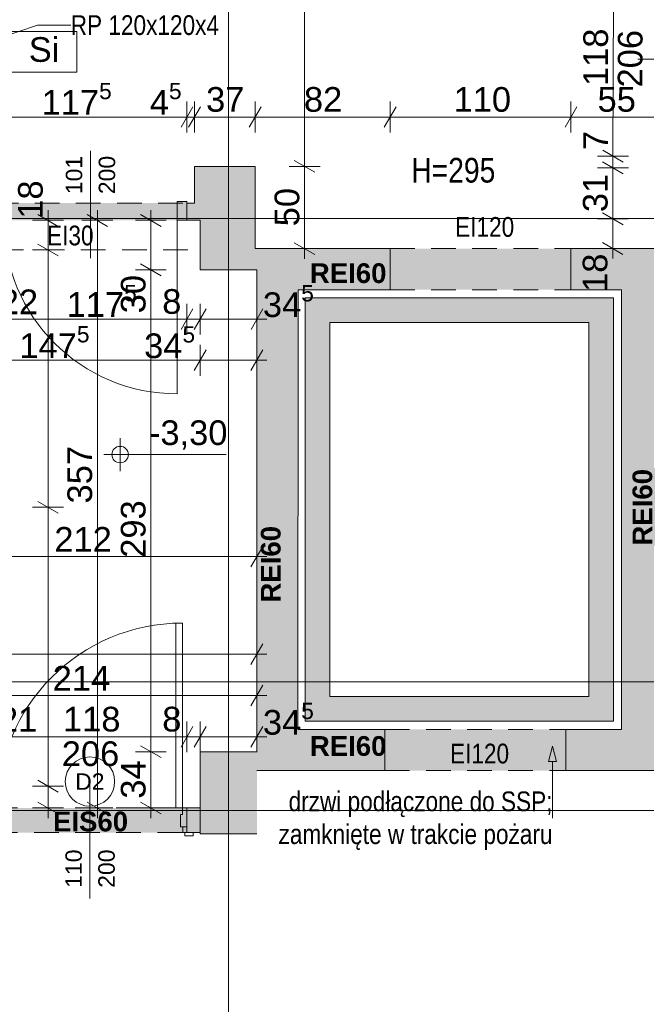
# Paper-space layout 'A-29 RZUT - PIĘTRO -1' of a CAD drawing. Header units: millimetres. Extents: x 0 to 950, y 0 to 750.
# Tile 4 of 24: x 190 to 266, y 138 to 258. Entities that reach past the tile are written whole.
import ezdxf
from ezdxf.xclip import XClip

# ---------------------------------------------------------------- set-up
doc = ezdxf.new("R2010")
doc.units = ezdxf.units.MM
doc.header["$MEASUREMENT"] = 0
doc.header["$XCLIPFRAME"] = 0
for name, pattern in [('ACAD_ISO03W100', [300, 120, -180]), ('DASHDOTX2', [1000, 500, -250, 0, -250]), ('Przer. długie kreski', [2.5, 1.5, -1]), ('PRZERYWANA_DU_A', [550, 350, -200])]:
    doc.linetypes.add(name, pattern=pattern)
for name, color, linetype, lineweight in [('A_linie przekroju_Nr_pióra__1', 7, 'Continuous', 20), ('A_winda_Nr_pióra__1', 7, 'Continuous', 20), ('A_wymiary_Nr_pióra__1', 7, 'Continuous', 20), ('A_wymiary_Nr_pióra__2', 8, 'Continuous', 13), ('A_ściany_Nr_pióra__1', 7, 'Continuous', 20), ('Drzwi Archicad_Nr_pióra__1', 7, 'Continuous', 20), ('Drzwi Archicad_Nr_pióra__3', 252, 'Continuous', 13), ('Znaczniki drzwi Archicada_Nr_pióra__3', 252, 'Continuous', 13)]:
    doc.layers.add(name, color=color, linetype=linetype, lineweight=lineweight)
for name, color, linetype, lineweight, true_color in [('A_opis ścian_Nr_pióra__19', 7, 'Continuous', 5, 0x191919), ('A_opis_Nr_pióra__10', 7, 'Continuous', 13, 0x4b4b4b), ('A_opis_Nr_pióra__255', 7, 'Continuous', 15, 0x242424), ('A_opis_Nr_pióra__8', 7, 'Continuous', 13, 0x4c4c4c), ('A_osie_Nr_pióra__16', 7, 'Continuous', 5, 0x0f0f0f), ('A_ppoż proj_Nr_pióra__8', 7, 'Continuous', 13, 0x4c4c4c), ('A_ppoż_Nr_pióra__8', 7, 'Continuous', 13, 0x4c4c4c), ('A_wymiary_Nr_pióra__4', 7, 'Continuous', 18, 0x4b4b4b), ('A_wymiary_Nr_pióra__7', 7, 'Continuous', 18, 0x171717), ('A_ściany_Nr_pióra__10', 7, 'Continuous', 13, 0x4b4b4b)]:
    doc.layers.add(name, color=color, linetype=linetype, lineweight=lineweight, true_color=true_color)
for name, color, linetype in [('A_ppoż', 7, 'Continuous'), ('A_ppoż proj', 7, 'Continuous'), ('A_winda', 7, 'Continuous'), ('A_ściany', 7, 'Continuous'), ('Drzwi Archicad', 7, 'Continuous')]:
    doc.layers.add(name, color=color, linetype=linetype)
doc.styles.add('STYL_AUTOMATYCZNY_1', font='arial.ttf')
doc.styles.add('STYL_AUTOMATYCZNY_2', font='ARIALN.TTF')
doc.styles.add('STYL_AUTOMATYCZNY_3', font='arial.ttf')
doc.styles.add('STYL_AUTOMATYCZNY_4', font='arial.ttf')
doc.styles.add('STYL_AUTOMATYCZNY_5', font='arial.ttf')

# ---------------------------------------------------------------- blocks, each defined once
blk = doc.blocks.new('Rysunek_1_1', base_point=(-3203.21, -656.72))
at = {"layer": 'A_ppoż', "linetype": 'Continuous', "lineweight": 0, "true_color": 0x0b0b0b}
for points in [[(186.83, 235.29), (186.83, 233.19), (210.33, 233.19), (210.33, 235.29)], [(235.03, 224.75), (257.03, 224.75), (257.03, 229.75), (235.03, 229.75)], [(234.41, 171.29), (234.41, 166.29), (256.41, 166.29), (256.41, 171.29)]]:
    blk.add_hatch(color=28, dxfattribs=at).paths.add_polyline_path(points)
at = {"layer": 'A_ppoż proj', "linetype": 'Continuous', "lineweight": 0, "true_color": 0x121212}
blk.add_hatch(color=250, dxfattribs=at).paths.add_polyline_path([(186.73, 161.74), (186.73, 158.74), (210.33, 158.74), (210.33, 161.74)])
at = {"layer": 'A_winda', "linetype": 'Continuous', "lineweight": 0, "true_color": 0xfdfdfd}
h = blk.add_hatch(color=7, dxfattribs=at)
h.paths.add_polyline_path([(224.69, 223.75), (224.69, 172.29), (262.19, 172.29), (262.19, 223.75)])
h.paths.add_polyline_path([(259.19, 220.75), (259.19, 175.29), (227.69, 175.29), (227.69, 220.75)], flags=0)
at = {"layer": 'A_ściany', "linetype": 'Continuous', "lineweight": 0, "true_color": 0x000000}
for points in [[(211.23, 233.19), (211.93, 233.19), (211.93, 227.18), (218.84, 227.18), (218.84, 223.11), (223.84, 223.11), (223.84, 224.75), (224.81, 224.75), (224.81, 229.75), (218.63, 229.75), (218.63, 239.75), (211.23, 239.75)], [(210.33, 235.29), (210.33, 233.19), (211.23, 233.19), (211.23, 235.29)], [(224.81, 229.75), (224.81, 224.75), (235.03, 224.75), (235.03, 229.75)], [(273.27, 229.75), (257.03, 229.75), (257.03, 224.75), (276.13, 224.75)], [(263.19, 224.75), (263.19, 171.29), (268.19, 166.29), (268.19, 224.75)], [(218.84, 223.11), (218.83, 166.29), (223.83, 171.29), (223.84, 223.11)], [(218.83, 166.29), (234.41, 166.29), (234.41, 171.29), (223.83, 171.29)], [(256.41, 166.29), (268.19, 166.29), (263.19, 171.29), (256.41, 171.29)], [(218.83, 168.58), (211.93, 168.58), (211.93, 158.58), (218.83, 158.58)], [(211.93, 161.74), (210.33, 161.74), (210.33, 158.74), (211.93, 158.74)]]:
    blk.add_hatch(color=18, dxfattribs=at).paths.add_polyline_path(points)
at = {"layer": 'Drzwi Archicad', "linetype": 'Continuous', "lineweight": 0, "true_color": 0xfdfdfd}
blk.add_hatch(color=7, dxfattribs=at).paths.add_polyline_path([(210.33, 233.19), (210.33, 235.49), (209.13, 235.49), (209.13, 233.19)])
at = {"layer": 'A_linie przekroju_Nr_pióra__1', "color": 7, "linetype": 'ACAD_ISO03W100', "lineweight": 20, "ltscale": 2}
blk.add_line((73.24, 177.09), (535.17, 177.09), dxfattribs=at)
at = {"layer": 'A_opis ścian_Nr_pióra__19', "color": 250, "linetype": 'Continuous', "lineweight": 5, "ltscale": 2, "true_color": 0x191919}
for p, q in [((196.95, 256.14), (188.95, 256.14)), ((196.95, 251.19), (196.95, 256.14)), ((188.95, 251.19), (196.95, 251.19))]:
    blk.add_line(p, q, dxfattribs=at)
at = {"layer": 'A_opis_Nr_pióra__255', "color": 250, "linetype": 'Continuous', "lineweight": 15, "ltscale": 2, "true_color": 0x242424}
for p, q in [((179.78, 252.74), (192.17, 256.91)), ((192.17, 256.91), (196.19, 256.91)), ((254.78, 169.25), (254.28, 167.39)), ((254.78, 169.25), (255.28, 167.39)), ((255.28, 167.39), (254.28, 167.39)), ((254.78, 167.39), (254.78, 160.51))]:
    blk.add_line(p, q, dxfattribs=at)
at = {"layer": 'A_osie_Nr_pióra__16', "color": 250, "linetype": 'DASHDOTX2', "lineweight": 5, "ltscale": 2, "true_color": 0x0f0f0f}
for p, q in [((215.38, 365.07), (215.38, 101.43)), ((535.17, 233.43), (86.77, 233.43)), ((535.17, 161.43), (86.77, 161.43))]:
    blk.add_line(p, q, dxfattribs=at)
at = {"layer": 'A_winda_Nr_pióra__1', "color": 7, "linetype": 'PRZERYWANA_DU_A', "lineweight": 20, "ltscale": 2, "flags": 128}
for points in [[(224.69, 223.75), (262.19, 223.75), (262.19, 172.29), (224.69, 172.29)], [(259.19, 220.75), (259.19, 175.29), (227.69, 175.29), (227.69, 220.75)]]:
    blk.add_lwpolyline(points, close=True, dxfattribs=at)
at = {"layer": 'A_wymiary_Nr_pióra__1', "color": 7, "linetype": 'Continuous', "lineweight": 20, "ltscale": 2}
for p, q in [((211.06, 247), (209.61, 244.5)), ((211.96, 247), (210.51, 244.5)), ((219.36, 247), (217.91, 244.5)), ((235.76, 247), (234.31, 244.5)), ((257.76, 247), (256.31, 244.5)), ((263.38, 240.26), (260.89, 241.71)), ((223.38, 240.47), (225.88, 239.03)), ((263.38, 238.85), (260.88, 240.3)), ((194.68, 232.46), (192.18, 233.91)), ((200.68, 232.46), (198.18, 233.91)), ((207.18, 232.46), (204.68, 233.91)), ((263.36, 232.64), (260.87, 234.09)), ((192.18, 230.31), (194.68, 228.86)), ((223.38, 230.47), (225.88, 229.03)), ((260.86, 230.5), (263.35, 229.05)), ((204.68, 227.9), (207.18, 226.46)), ((211.06, 222.43), (209.61, 219.93)), ((212.66, 222.43), (211.21, 219.93)), ((218.12, 219.93), (219.56, 222.43)), ((212.66, 217.43), (211.21, 214.93)), ((218.11, 214.93), (219.56, 217.43)), ((192.18, 199.02), (194.68, 197.58)), ((218.11, 191.05), (219.56, 193.55)), ((218.11, 179.19), (219.56, 181.69)), ((218.11, 174.17), (219.56, 176.67)), ((211.06, 171.65), (209.61, 169.15)), ((212.66, 171.65), (211.21, 169.15)), ((218.11, 169.15), (219.56, 171.65)), ((204.68, 169.3), (207.18, 167.86)), ((192.18, 165.12), (194.68, 163.68)), ((192.18, 162.46), (194.68, 161.02)), ((198.18, 162.46), (200.68, 161.02)), ((204.68, 162.46), (207.18, 161.02))]:
    blk.add_line(p, q, dxfattribs=at)
at = {"layer": 'A_wymiary_Nr_pióra__2', "color": 8, "linetype": 'Continuous', "lineweight": 13, "ltscale": 2}
for p, q in [((224.63, 239.75), (224.63, 295.75)), ((262.2, 264.58), (262.14, 240.98)), ((210.33, 243.87), (210.33, 247.62)), ((211.23, 243.87), (211.23, 247.62)), ((218.63, 243.87), (218.63, 247.62)), ((235.03, 243.87), (235.03, 247.62)), ((257.03, 243.87), (257.03, 247.62)), ((186.83, 245.75), (210.33, 245.75)), ((210.33, 245.75), (211.23, 245.75)), ((211.23, 245.75), (218.63, 245.75)), ((218.63, 245.75), (235.03, 245.75)), ((235.03, 245.75), (257.03, 245.75)), ((257.03, 245.75), (268.07, 245.75)), ((260.26, 240.99), (264.01, 240.98)), ((262.14, 240.98), (262.13, 239.57)), ((226.51, 239.75), (222.76, 239.75)), ((224.63, 229.75), (224.63, 239.75)), ((260.26, 239.58), (264.01, 239.57)), ((262.13, 239.57), (262.12, 233.36)), ((193.43, 233.19), (193.43, 234.41)), ((199.43, 233.19), (199.43, 234.41)), ((205.93, 233.19), (205.93, 234.41)), ((195.31, 233.19), (191.56, 233.19)), ((193.43, 229.59), (193.43, 233.19)), ((201.31, 233.19), (197.56, 233.19)), ((199.43, 161.74), (199.43, 233.19)), ((207.81, 233.19), (204.06, 233.19)), ((205.93, 227.18), (205.93, 233.19)), ((260.24, 233.37), (263.99, 233.36)), ((262.12, 233.36), (262.11, 229.78)), ((195.31, 229.59), (191.56, 229.59)), ((193.43, 198.3), (193.43, 229.59)), ((226.51, 229.75), (222.76, 229.75)), ((224.63, 228.52), (224.63, 229.75)), ((260.23, 229.78), (263.98, 229.77)), ((262.11, 229.78), (262.1, 228.55)), ((207.81, 227.18), (204.06, 227.18)), ((205.93, 168.58), (205.93, 227.18)), ((210.33, 219.3), (210.33, 223.05)), ((211.93, 219.3), (211.93, 223.05)), ((218.84, 219.3), (218.84, 223.05)), ((186.83, 221.18), (210.33, 221.18)), ((210.33, 221.18), (211.93, 221.18)), ((211.93, 221.18), (218.84, 221.18)), ((218.84, 221.18), (220.06, 221.18)), ((211.93, 214.3), (211.93, 218.05)), ((218.84, 214.3), (218.84, 218.05)), ((182.43, 216.18), (211.93, 216.18)), ((211.93, 216.18), (218.84, 216.18)), ((218.84, 216.18), (220.06, 216.18)), ((195.31, 198.3), (191.56, 198.3)), ((193.43, 164.4), (193.43, 198.3)), ((218.84, 190.42), (218.84, 194.17)), ((176.43, 192.3), (218.84, 192.3)), ((218.84, 192.3), (220.06, 192.3)), ((218.84, 178.57), (218.84, 182.32)), ((88.73, 180.44), (218.84, 180.44)), ((218.84, 180.44), (220.06, 180.44)), ((218.84, 173.55), (218.84, 177.3)), ((176.03, 175.42), (218.84, 175.42)), ((218.84, 175.42), (220.06, 175.42)), ((210.33, 168.52), (210.33, 172.27)), ((211.93, 168.52), (211.93, 172.27)), ((218.84, 168.52), (218.84, 172.27)), ((186.73, 170.4), (210.33, 170.4)), ((210.33, 170.4), (211.93, 170.4)), ((211.93, 170.4), (218.84, 170.4)), ((218.84, 170.4), (220.06, 170.4)), ((207.81, 168.58), (204.06, 168.58)), ((205.93, 161.74), (205.93, 168.58)), ((195.31, 164.4), (191.56, 164.4)), ((193.43, 161.74), (193.43, 164.4)), ((195.31, 161.74), (191.56, 161.74)), ((193.43, 160.52), (193.43, 161.74)), ((201.31, 161.74), (197.56, 161.74)), ((199.43, 160.52), (199.43, 161.74)), ((207.81, 161.74), (204.06, 161.74)), ((205.93, 160.52), (205.93, 161.74))]:
    blk.add_line(p, q, dxfattribs=at)
at = {"layer": 'A_wymiary_Nr_pióra__7', "color": 250, "linetype": 'Continuous', "lineweight": 18, "ltscale": 2, "true_color": 0x171717}
for p, q in [((202.2, 202.71), (202.2, 206.71)), ((200.2, 204.71), (215.08, 204.71))]:
    blk.add_line(p, q, dxfattribs=at)
blk.add_circle((202.2, 204.71), 1, dxfattribs=at)
at = {"layer": 'A_ściany_Nr_pióra__1', "color": 7, "linetype": 'Continuous', "lineweight": 20, "ltscale": 2}
for p, q in [((210.33, 235.29), (211.07, 235.29)), ((210.33, 233.19), (210.33, 235.29)), ((210.33, 233.19), (211.27, 233.19)), ((235.03, 229.75), (235.03, 224.75)), ((257.03, 229.75), (257.03, 224.75)), ((210.33, 161.74), (210.33, 159.44)), ((210.33, 159.44), (210.33, 158.74)), ((210.33, 158.74), (211.07, 158.74))]:
    blk.add_line(p, q, dxfattribs=at)
at = {"layer": 'A_ściany_Nr_pióra__1', "color": 7, "linetype": 'Continuous', "lineweight": 20, "ltscale": 2, "flags": 128}
for points in [[(218.63, 239.75), (211.23, 239.75)], [(211.23, 239.75), (211.23, 235.29)], [(218.63, 229.75), (218.63, 239.75)], [(211.23, 235.29), (210.33, 235.29)], [(210.33, 233.19), (211.23, 233.19)], [(211.23, 233.19), (211.93, 233.19)], [(211.93, 233.19), (211.93, 227.18)], [(224.81, 229.75), (218.63, 229.75)], [(235.03, 229.75), (224.81, 229.75)], [(273.27, 229.75), (257.03, 229.75)], [(211.93, 227.18), (218.84, 227.18)], [(218.84, 227.18), (218.84, 223.11)], [(223.84, 223.11), (223.84, 224.75)], [(223.84, 224.75), (224.81, 224.75)], [(224.81, 224.75), (235.03, 224.75)], [(257.03, 224.75), (263.19, 224.75)], [(263.19, 224.75), (263.19, 171.29)], [(218.84, 223.11), (218.83, 168.58)], [(223.83, 171.29), (223.84, 223.11)], [(234.41, 171.29), (223.83, 171.29)], [(234.41, 166.29), (234.41, 171.29)], [(263.19, 171.29), (256.41, 171.29)], [(256.41, 171.29), (256.41, 166.29)], [(218.83, 168.58), (211.93, 168.58)], [(211.93, 168.58), (211.93, 158.58)], [(218.83, 166.29), (234.41, 166.29)], [(256.41, 166.29), (268.19, 166.29)], [(211.93, 161.74), (210.33, 161.74)], [(211.93, 158.74), (211.93, 161.74)], [(210.33, 158.74), (211.93, 158.74)], [(211.93, 158.58), (218.83, 158.58)]]:
    blk.add_lwpolyline(points, dxfattribs=at)
at = {"layer": 'A_ściany_Nr_pióra__10', "color": 251, "linetype": 'Przer. długie kreski', "lineweight": 13, "ltscale": 2, "true_color": 0x4b4b4b}
for p, q in [((186.83, 235.29), (210.33, 235.29)), ((182.43, 229.59), (211.93, 229.59)), ((235.03, 229.75), (257.03, 229.75)), ((235.03, 224.75), (257.03, 224.75)), ((234.41, 171.29), (256.41, 171.29)), ((234.41, 166.29), (256.41, 166.29))]:
    blk.add_line(p, q, dxfattribs=at)
at = {"layer": 'Drzwi Archicad_Nr_pióra__1', "color": 7, "linetype": 'Continuous', "lineweight": 20, "ltscale": 2}
for p, q in [((209.13, 233.19), (209.13, 235.49)), ((209.13, 235.49), (210.33, 235.49)), ((210.33, 235.49), (210.33, 233.19)), ((210.33, 233.19), (210.33, 235.29)), ((210.33, 233.19), (210.33, 235.29)), ((210.33, 235.29), (211.07, 235.29)), ((210.33, 235.29), (211.07, 235.29)), ((210.33, 233.19), (209.13, 233.19)), ((209.13, 233.19), (209.13, 212.09)), ((210.33, 233.19), (211.27, 233.19)), ((210.33, 233.19), (211.27, 233.19)), ((235.03, 229.75), (235.03, 224.75)), ((257.03, 229.75), (257.03, 224.75))]:
    blk.add_line(p, q, dxfattribs=at)
blk.add_arc((209.13, 233.19), 21.1, 180, 270, dxfattribs=at)
at = {"layer": 'Drzwi Archicad_Nr_pióra__3', "color": 252, "linetype": 'Continuous', "lineweight": 13, "ltscale": 2}
for p, q in [((208.97, 161.74), (208.97, 184.22)), ((208.97, 184.22), (209.77, 184.22)), ((209.77, 184.22), (209.77, 161.74)), ((209.77, 161.74), (208.97, 161.74)), ((210.33, 161.74), (209.77, 161.74)), ((209.77, 161.74), (209.77, 160.94)), ((210.33, 159.44), (210.33, 161.74)), ((210.33, 161.74), (210.33, 159.44)), ((210.33, 161.74), (210.33, 159.44)), ((209.77, 160.94), (209.53, 160.94)), ((209.53, 160.94), (209.53, 159.44)), ((209.53, 159.44), (210.33, 159.44)), ((209.83, 158.74), (209.83, 159.44)), ((209.83, 159.44), (210.33, 159.44)), ((210.33, 159.44), (210.33, 158.74)), ((210.33, 159.44), (210.33, 158.74)), ((210.33, 159.44), (210.33, 158.74)), ((210.33, 158.74), (209.83, 158.74)), ((210.07, 158.74), (211.07, 158.74)), ((210.07, 158.36), (210.07, 158.74)), ((211.07, 158.36), (210.07, 158.36)), ((210.33, 158.74), (211.07, 158.74)), ((210.33, 158.74), (211.07, 158.74)), ((211.07, 158.74), (211.07, 158.36))]:
    blk.add_line(p, q, dxfattribs=at)
at = {"layer": 'Drzwi Archicad_Nr_pióra__3', "color": 252, "linetype": 'Przer. długie kreski', "lineweight": 13, "ltscale": 2}
for p, q in [((186.73, 161.74), (210.33, 161.74)), ((186.73, 158.74), (210.33, 158.74))]:
    blk.add_line(p, q, dxfattribs=at)
at = {"layer": 'Drzwi Archicad_Nr_pióra__3', "color": 252, "linetype": 'Continuous', "lineweight": 13, "ltscale": 2}
blk.add_arc((209.77, 161.74), 22.48, 90, 180, dxfattribs=at)
at = {"layer": 'Znaczniki drzwi Archicada_Nr_pióra__3', "color": 252, "linetype": 'Continuous', "lineweight": 13, "ltscale": 2}
for p, q in [((279.37, 252.74), (265.16, 252.78)), ((198.58, 228.57), (198.58, 241.62)), ((198.53, 164.95), (198.53, 150.74))]:
    blk.add_line(p, q, dxfattribs=at)
at = {"layer": 'Znaczniki drzwi Archicada_Nr_pióra__3', "color": 252, "linetype": 'Continuous', "lineweight": 13, "ltscale": 2, "flags": 128}
blk.add_lwpolyline([(201.53, 164.95, 1), (195.53, 164.95, 1)], format="xyb", close=True, dxfattribs=at)
at = {"layer": 'A_opis ścian_Nr_pióra__19', "color": 250, "linetype": 'Continuous', "lineweight": 5, "true_color": 0x191919, "insert": (192.95, 255.46), "char_height": 3, "attachment_point": 2, "style": 'STYL_AUTOMATYCZNY_1'}
blk.add_mtext('\\A1;{\\pqc;\\fArial|b0|i0|c238|p0;\\W1.000000;Si}', dxfattribs=at)
at = {"layer": 'A_opis_Nr_pióra__10', "color": 251, "linetype": 'Continuous', "lineweight": 13, "true_color": 0x4b4b4b, "insert": (196.19, 256.91), "char_height": 2.4, "attachment_point": 4, "style": 'STYL_AUTOMATYCZNY_2'}
blk.add_mtext('\\A1;{\\pql;\\fArial Narrow|b0|i0|c238|p0;\\W1.000000;RP 120x120x4}', dxfattribs=at)
at = {"layer": 'A_opis_Nr_pióra__8', "color": 251, "linetype": 'Continuous', "lineweight": 13, "true_color": 0x4c4c4c, "insert": (254.78, 160.19), "char_height": 2.4, "attachment_point": 6, "line_spacing_factor": 0.9967, "style": 'STYL_AUTOMATYCZNY_2'}
blk.add_mtext('\\A1;{\\pqr;\\fArial Narrow|b0|i0|c238|p0;\\W1.000000;drzwi podłączone do SSP;\\P\\pqr;\\fArial Narrow|b0|i0|c238|p0;\\W1.000000;zamknięte w trakcie pożaru}', dxfattribs=at)
at = {"layer": 'A_ppoż proj_Nr_pióra__8', "color": 251, "linetype": 'Continuous', "lineweight": 13, "true_color": 0x4c4c4c, "char_height": 2.4, "attachment_point": 5, "style": 'STYL_AUTOMATYCZNY_3'}
for s, insert in [('\\A1;{\\pqc;\\fArial|b1|i0|c238|p0;\\W1.000000;REI60}', (229.93, 226.75)), ('\\A1;{\\pqc;\\fArial|b1|i0|c238|p0;\\W1.000000;REI60}', (229.93, 169.26)), ('\\A1;{\\pqc;\\fArial|b1|i0|c238|p0;\\W1.000000;EIS60}', (198.6, 160.08))]:
    blk.add_mtext(s, dxfattribs=dict(at, insert=insert))
at = {"layer": 'A_ppoż proj_Nr_pióra__8', "color": 251, "linetype": 'Continuous', "lineweight": 13, "true_color": 0x4c4c4c, "char_height": 2.4, "attachment_point": 5, "rotation": 90, "style": 'STYL_AUTOMATYCZNY_3'}
for insert in [(265.73, 198.3), (220.53, 191.37)]:
    blk.add_mtext('\\A1;{\\pqc;\\fArial|b1|i0|c238|p0;\\W1.000000;REI60}', dxfattribs=dict(at, insert=insert))
at = {"layer": 'A_ppoż_Nr_pióra__8', "color": 251, "linetype": 'Continuous', "lineweight": 13, "true_color": 0x4c4c4c, "char_height": 2.4, "attachment_point": 5, "style": 'STYL_AUTOMATYCZNY_2'}
for s, insert in [('\\A1;{\\pqc;\\fArial Narrow|b0|i0|c238|p0;\\W1.000000;EI120}', (246.53, 232.37)), ('\\A1;{\\pqc;\\fArial Narrow|b0|i0|c238|p0;\\W1.000000;EI30}', (196.14, 231.33)), ('\\A1;{\\pqc;\\fArial Narrow|b0|i0|c238|p0;\\W1.000000;EI120}', (245.91, 168.34))]:
    blk.add_mtext(s, dxfattribs=dict(at, insert=insert))
at = {"layer": 'A_wymiary_Nr_pióra__1', "color": 7, "linetype": 'Continuous', "lineweight": 20, "char_height": 3, "attachment_point": 7, "style": 'STYL_AUTOMATYCZNY_1'}
for s, insert in [('\\A1;{\\pql;\\fArial|b0|i0|c238|p0;\\W1.000000;117\\fArial|b0|i0|c238|p0;\\W1.000000;\\A1{\\H.66x;\\S5^  ;}}', (192.65, 245.15)), ('\\A1;{\\pql;\\fArial|b0|i0|c238|p0;\\W1.000000;4\\fArial|b0|i0|c238|p0;\\W1.000000;\\A1{\\H.66x;\\S5^  ;}}', (205.81, 245.15)), ('\\A1;{\\pql;\\fArial|b0|i0|c238|p0;\\W1.000000;117\\fArial|b0|i0|c238|p0;\\W1.000000;\\A1{\\H.66x;\\S5^  ;}}', (195.69, 220.58)), ('\\A1;{\\pql;\\fArial|b0|i0|c238|p0;\\W1.000000;34\\fArial|b0|i0|c238|p0;\\W1.000000;\\A1{\\H.66x;\\S5^  ;}}', (219.56, 220.56)), ('\\A1;{\\pql;\\fArial|b0|i0|c238|p0;\\W1.000000;147\\fArial|b0|i0|c238|p0;\\W1.000000;\\A1{\\H.66x;\\S5^  ;}}', (189.95, 215.58)), ('\\A1;{\\pql;\\fArial|b0|i0|c238|p0;\\W1.000000;34\\fArial|b0|i0|c238|p0;\\W1.000000;\\A1{\\H.66x;\\S5^  ;}}', (205.12, 215.56)), ('\\A1;{\\pql;\\fArial|b0|i0|c238|p0;\\W1.000000;34\\fArial|b0|i0|c238|p0;\\W1.000000;\\A1{\\H.66x;\\S5^  ;}}', (219.56, 169.78))]:
    blk.add_mtext(s, dxfattribs=dict(at, insert=insert))
at = {"layer": 'A_wymiary_Nr_pióra__1', "color": 7, "linetype": 'Continuous', "lineweight": 20, "char_height": 3, "attachment_point": 7, "style": 'STYL_AUTOMATYCZNY_5'}
for s, insert, width, rotation in [('\\A1;{\\pql;\\fArial|b0|i0|c238|p0;\\W1.000000;118}', (261.56, 249.51), 6.5592, 89.8509), ('\\A1;{\\pql;\\fArial|b0|i0|c238|p0;\\W1.000000;206}', (265.76, 249.34), 6.8645, 89.8509), ('\\A1;{\\pql;\\fArial|b0|i0|c238|p0;\\W1.000000;7}', (261.54, 241.71), 2.2882, 89.8509), ('\\A1;{\\pql;\\fArial|b0|i0|c238|p0;\\W1.000000;31}', (261.52, 234.18), 4.5763, 89.8509), ('\\A1;{\\pql;\\fArial|b0|i0|c238|p0;\\W1.000000;18}', (192.83, 233.38), 4.5763, 90), ('\\A1;{\\pql;\\fArial|b0|i0|c238|p0;\\W1.000000;50}', (224.03, 232.46), 4.5763, 90), ('\\A1;{\\pql;\\fArial|b0|i0|c238|p0;\\W1.000000;18}', (261.49, 224.48), 4.5763, 89.8509), ('\\A1;{\\pql;\\fArial|b0|i0|c238|p0;\\W1.000000;30}', (205.33, 221.88), 4.5763, 90), ('\\A1;{\\pql;\\fArial|b0|i0|c238|p0;\\W1.000000;357}', (198.83, 198.76), 6.8645, 90), ('\\A1;{\\pql;\\fArial|b0|i0|c238|p0;\\W1.000000;293}', (205.33, 192.16), 6.8645, 90), ('\\A1;{\\pql;\\fArial|b0|i0|c238|p0;\\W1.000000;34}', (205.33, 162.87), 4.5763, 90)]:
    blk.add_mtext(s, dxfattribs=dict(at, insert=insert, width=width, rotation=rotation))
for s, insert, width in [('\\A1;{\\pql;\\fArial|b0|i0|c238|p0;\\W1.000000;37}', (212.65, 246.35), 4.5763), ('\\A1;{\\pql;\\fArial|b0|i0|c238|p0;\\W1.000000;82}', (224.55, 246.35), 4.5763), ('\\A1;{\\pql;\\fArial|b0|i0|c238|p0;\\W1.000000;110}', (242.75, 246.35), 6.5592), ('\\A1;{\\pql;\\fArial|b0|i0|c238|p0;\\W1.000000;55}', (260.26, 246.35), 4.5763), ('\\A1;{\\pql;\\fArial|b0|i0|c238|p0;\\W1.000000;22}', (187.56, 221.78), 4.5763), ('\\A1;{\\pql;\\fArial|b0|i0|c238|p0;\\W1.000000;8}', (207.32, 221.78), 2.2882), ('\\A1;{\\pql;\\fArial|b0|i0|c238|p0;\\W1.000000;-3,30}', (205.7, 205.31), 9.3777), ('\\A1;{\\pql;\\fArial|b0|i0|c238|p0;\\W1.000000;212}', (194.2, 192.9), 6.8645), ('\\A1;{\\pql;\\fArial|b0|i0|c238|p0;\\W1.000000;214}', (194, 176.02), 6.8645), ('\\A1;{\\pql;\\fArial|b0|i0|c238|p0;\\W1.000000;21}', (187.46, 171), 4.5763), ('\\A1;{\\pql;\\fArial|b0|i0|c238|p0;\\W1.000000;118}', (195.25, 171), 6.5592), ('\\A1;{\\pql;\\fArial|b0|i0|c238|p0;\\W1.000000;8}', (207.32, 171), 2.2882), ('\\A1;{\\pql;\\fArial|b0|i0|c238|p0;\\W1.000000;206}', (195.1, 166.8), 6.8645)]:
    blk.add_mtext(s, dxfattribs=dict(at, insert=insert, width=width))
at = {"layer": 'A_wymiary_Nr_pióra__4', "color": 251, "linetype": 'Continuous', "lineweight": 18, "true_color": 0x4b4b4b, "insert": (242.72, 239.26), "char_height": 3, "attachment_point": 5, "style": 'STYL_AUTOMATYCZNY_2'}
blk.add_mtext('\\A1;{\\pqc;\\fArial Narrow|b0|i0|c238|p0;\\W1.000000;H=295}', dxfattribs=at)
at = {"layer": 'Znaczniki drzwi Archicada_Nr_pióra__3', "color": 252, "linetype": 'Continuous', "lineweight": 13, "char_height": 2, "attachment_point": 7, "rotation": 90}
for s, insert, style in [('\\A1;{\\pql;\\pt2;\\fArial|b0|i0|c238|p0;\\W1.000000;101}', (197.62, 236.37), 'STYL_AUTOMATYCZNY_1'), ('\\A1;{\\pql;\\pt2;\\fArial|b0|i0|c238|p0;\\W1.000000;200}', (201.62, 236.37), 'STYL_AUTOMATYCZNY_1'), ('\\A1;{\\pql;\\fArial CE|b0|i0|c238|p0;\\W1.000000;110}', (197.57, 152.03), 'STYL_AUTOMATYCZNY_4'), ('\\A1;{\\pql;\\fArial CE|b0|i0|c238|p0;\\W1.000000;200}', (201.57, 152.03), 'STYL_AUTOMATYCZNY_4')]:
    blk.add_mtext(s, dxfattribs=dict(at, insert=insert, style=style))
at = {"layer": 'Znaczniki drzwi Archicada_Nr_pióra__3', "color": 252, "linetype": 'Continuous', "lineweight": 13, "insert": (196.73, 163.95), "char_height": 2, "attachment_point": 7, "style": 'STYL_AUTOMATYCZNY_4'}
blk.add_mtext('\\A1;{\\pql;\\fArial CE|b0|i0|c238|p0;\\W1.000000;D2}', dxfattribs=at)

psp = doc.layouts.new('A-29 RZUT - PIĘTRO -1')

# ---------------------------------------------------------------- block references
at = {"color": 37, "linetype": 'Continuous', "lineweight": 5, "true_color": 0x656532}
ref = psp.add_blockref('Rysunek_1_1', (-3203.21, -656.72), dxfattribs=at)
XClip(ref).set_block_clipping_path([(34.2720516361, 101.426833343), (535.1719941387, 519.046833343)])

doc.saveas('drawing.dxf')
